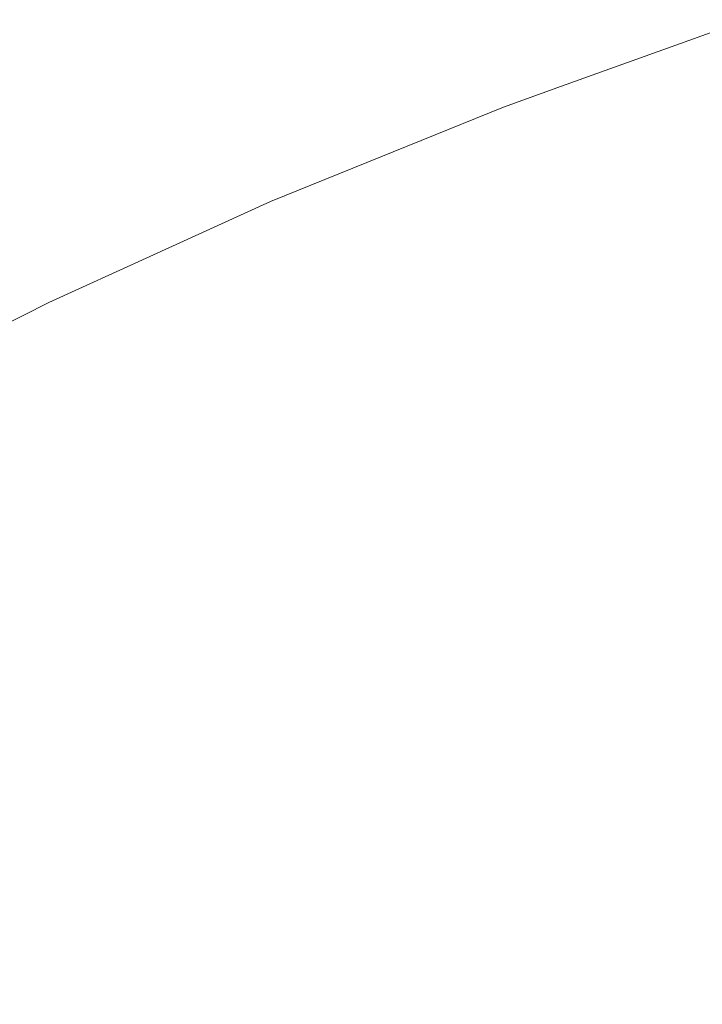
# Model space of a CAD drawing. Header units: centimetres. Extents: x -35.1 to 36.2, y 4.2 to 6.
# Tile 84 of 256: x -35.0314 to -35.0144, y 5.9667 to 5.9913. Entities that reach past the tile are written whole.
import ezdxf

# ---------------------------------------------------------------- set-up
doc = ezdxf.new("R2010")
doc.units = ezdxf.units.CM
doc.header["$LTSCALE"] = 2.54
doc.layers.add('Lucido design-1', color=7, linetype='Continuous')

# ---------------------------------------------------------------- blocks, each defined once
blk = doc.blocks.new('Gruppo-4-1')
at = {"color": 7, "linetype": 'Continuous', "lineweight": 9}
for points, invisible_edges in [([(-35.017889, 5.989631, -2312.419046), (-35.014303, 5.990911, -2312.419046), (-35.013273, 5.991314, -2312.42217), (-35.01791, 5.989652, -2312.42217)], 11), ([(-35.01791, 5.989652, -2312.42217), (-35.013273, 5.991314, -2312.42217), (-35.013273, 5.991314, -2313.02217), (-35.01791, 5.989652, -2313.02217)], 10), ([(-35.017889, 5.989631, -2313.025294), (-35.01791, 5.989652, -2313.02217), (-35.013273, 5.991314, -2313.02217), (-35.014303, 5.990911, -2313.025294)], 13), ([(-35.017802, 5.9895, -2312.415926), (-35.014221, 5.990778, -2312.415926), (-35.014303, 5.990911, -2312.419046), (-35.017889, 5.989631, -2312.419046)], 15), ([(-35.014303, 5.990911, -2313.025294), (-35.014221, 5.990778, -2313.028414), (-35.017802, 5.9895, -2313.028414), (-35.017889, 5.989631, -2313.025294)], 15), ([(-35.017657, 5.989282, -2312.412816), (-35.014085, 5.990557, -2312.412816), (-35.014221, 5.990778, -2312.415926), (-35.017802, 5.9895, -2312.415926)], 15), ([(-35.017657, 5.989282, -2313.031524), (-35.017802, 5.9895, -2313.028414), (-35.014221, 5.990778, -2313.028414), (-35.014085, 5.990557, -2313.031524)], 15), ([(-35.017455, 5.988977, -2312.409719), (-35.013895, 5.990248, -2312.409719), (-35.014085, 5.990557, -2312.412816), (-35.017657, 5.989282, -2312.412816)], 15), ([(-35.014085, 5.990557, -2313.031524), (-35.013895, 5.990248, -2313.034621), (-35.017455, 5.988977, -2313.034621), (-35.017657, 5.989282, -2313.031524)], 15), ([(-35.017197, 5.988587, -2312.40664), (-35.013652, 5.989853, -2312.40664), (-35.013895, 5.990248, -2312.409719), (-35.017455, 5.988977, -2312.409719)], 15), ([(-35.017197, 5.988587, -2313.0377), (-35.017455, 5.988977, -2313.034621), (-35.013895, 5.990248, -2313.034621), (-35.013652, 5.989853, -2313.0377)], 15), ([(-35.016882, 5.988113, -2312.403583), (-35.013357, 5.989372, -2312.403583), (-35.013652, 5.989853, -2312.40664), (-35.017197, 5.988587, -2312.40664)], 15), ([(-35.013652, 5.989853, -2313.0377), (-35.013357, 5.989372, -2313.040757), (-35.016882, 5.988113, -2313.040757), (-35.017197, 5.988587, -2313.0377)], 15), ([(-35.021398, 5.988281, -2312.419046), (-35.017889, 5.989631, -2312.419046), (-35.019361, 5.989131, -2312.42217)], 11), ([(-35.017889, 5.989631, -2312.419046), (-35.021398, 5.988281, -2312.419046), (-35.021306, 5.988152, -2312.415926), (-35.017802, 5.9895, -2312.415926)], 15), ([(-35.019361, 5.989131, -2313.02217), (-35.017889, 5.989631, -2313.025294), (-35.021398, 5.988281, -2313.025294)], 11), ([(-35.017889, 5.989631, -2313.025294), (-35.017802, 5.9895, -2313.028414), (-35.021306, 5.988152, -2313.028414), (-35.021398, 5.988281, -2313.025294)], 15), ([(-35.017802, 5.9895, -2312.415926), (-35.021306, 5.988152, -2312.415926), (-35.021153, 5.987937, -2312.412816), (-35.017657, 5.989282, -2312.412816)], 15), ([(-35.021153, 5.987937, -2313.031524), (-35.021306, 5.988152, -2313.028414), (-35.017802, 5.9895, -2313.028414), (-35.017657, 5.989282, -2313.031524)], 15), ([(-35.017889, 5.989631, -2312.419046), (-35.01791, 5.989652, -2312.42217), (-35.019361, 5.989131, -2312.42217)], 9), ([(-35.01791, 5.989652, -2313.02217), (-35.019361, 5.989131, -2313.02217), (-35.019361, 5.989131, -2312.42217), (-35.01791, 5.989652, -2312.42217)], 10), ([(-35.019361, 5.989131, -2313.02217), (-35.01791, 5.989652, -2313.02217), (-35.017889, 5.989631, -2313.025294)], 10), ([(-35.017657, 5.989282, -2312.412816), (-35.021153, 5.987937, -2312.412816), (-35.020939, 5.987637, -2312.409719), (-35.017455, 5.988977, -2312.409719)], 15), ([(-35.017657, 5.989282, -2313.031524), (-35.017455, 5.988977, -2313.034621), (-35.020939, 5.987637, -2313.034621), (-35.021153, 5.987937, -2313.031524)], 15), ([(-35.016513, 5.987556, -2312.400554), (-35.01301, 5.988807, -2312.400554), (-35.013357, 5.989372, -2312.403583), (-35.016882, 5.988113, -2312.403583)], 15), ([(-35.016513, 5.987556, -2313.043786), (-35.016882, 5.988113, -2313.040757), (-35.013357, 5.989372, -2313.040757), (-35.01301, 5.988807, -2313.043786)], 15), ([(-35.019361, 5.989131, -2312.42217), (-35.021418, 5.988297, -2312.42217), (-35.021398, 5.988281, -2312.419046)], 10), ([(-35.021418, 5.988297, -2312.42217), (-35.019361, 5.989131, -2312.42217), (-35.019361, 5.989131, -2313.02217), (-35.021418, 5.988297, -2313.02217)], 10), ([(-35.021398, 5.988281, -2313.025294), (-35.021418, 5.988297, -2313.02217), (-35.019361, 5.989131, -2313.02217)], 9), ([(-35.017455, 5.988977, -2312.409719), (-35.020939, 5.987637, -2312.409719), (-35.020665, 5.987253, -2312.40664), (-35.017197, 5.988587, -2312.40664)], 15), ([(-35.020665, 5.987253, -2313.0377), (-35.020939, 5.987637, -2313.034621), (-35.017455, 5.988977, -2313.034621), (-35.017197, 5.988587, -2313.0377)], 15), ([(-35.016089, 5.986918, -2312.397555), (-35.012612, 5.98816, -2312.397555), (-35.01301, 5.988807, -2312.400554), (-35.016513, 5.987556, -2312.400554)], 15), ([(-35.01301, 5.988807, -2313.043786), (-35.012612, 5.98816, -2313.046785), (-35.016089, 5.986918, -2313.046785), (-35.016513, 5.987556, -2313.043786)], 15), ([(-35.017197, 5.988587, -2312.40664), (-35.020665, 5.987253, -2312.40664), (-35.020332, 5.986786, -2312.403583), (-35.016882, 5.988113, -2312.403583)], 15), ([(-35.017197, 5.988587, -2313.0377), (-35.016882, 5.988113, -2313.040757), (-35.020332, 5.986786, -2313.040757), (-35.020665, 5.987253, -2313.0377)], 15), ([(-35.021418, 5.988297, -2312.42217), (-35.025179, 5.986771, -2312.42217), (-35.024828, 5.986865, -2312.419046)], 10), ([(-35.021418, 5.988297, -2313.02217), (-35.025179, 5.986771, -2313.02217), (-35.025179, 5.986771, -2312.42217), (-35.021418, 5.988297, -2312.42217)], 10), ([(-35.024828, 5.986865, -2313.025294), (-35.025179, 5.986771, -2313.02217), (-35.021418, 5.988297, -2313.02217)], 9), ([(-35.024828, 5.986865, -2312.419046), (-35.021398, 5.988281, -2312.419046), (-35.021418, 5.988297, -2312.42217)], 11), ([(-35.021418, 5.988297, -2313.02217), (-35.021398, 5.988281, -2313.025294), (-35.024828, 5.986865, -2313.025294)], 11), ([(-35.024731, 5.986738, -2312.415926), (-35.021306, 5.988152, -2312.415926), (-35.021398, 5.988281, -2312.419046), (-35.024828, 5.986865, -2312.419046)], 15), ([(-35.021398, 5.988281, -2313.025294), (-35.021306, 5.988152, -2313.028414), (-35.024731, 5.986738, -2313.028414), (-35.024828, 5.986865, -2313.025294)], 15), ([(-35.024569, 5.986527, -2312.412816), (-35.021153, 5.987937, -2312.412816), (-35.021306, 5.988152, -2312.415926), (-35.024731, 5.986738, -2312.415926)], 15), ([(-35.024569, 5.986527, -2313.031524), (-35.024731, 5.986738, -2313.028414), (-35.021306, 5.988152, -2313.028414), (-35.021153, 5.987937, -2313.031524)], 15), ([(-35.016882, 5.988113, -2312.403583), (-35.020332, 5.986786, -2312.403583), (-35.019941, 5.986238, -2312.400554), (-35.016513, 5.987556, -2312.400554)], 15), ([(-35.019941, 5.986238, -2313.043786), (-35.020332, 5.986786, -2313.040757), (-35.016882, 5.988113, -2313.040757), (-35.016513, 5.987556, -2313.043786)], 15), ([(-35.015613, 5.9862, -2312.39459), (-35.012164, 5.987431, -2312.39459), (-35.012612, 5.98816, -2312.397555), (-35.016089, 5.986918, -2312.397555)], 15), ([(-35.015613, 5.9862, -2313.04975), (-35.016089, 5.986918, -2313.046785), (-35.012612, 5.98816, -2313.046785), (-35.012164, 5.987431, -2313.04975)], 15), ([(-35.024343, 5.986232, -2312.409719), (-35.020939, 5.987637, -2312.409719), (-35.021153, 5.987937, -2312.412816), (-35.024569, 5.986527, -2312.412816)], 15), ([(-35.021153, 5.987937, -2313.031524), (-35.020939, 5.987637, -2313.034621), (-35.024343, 5.986232, -2313.034621), (-35.024569, 5.986527, -2313.031524)], 15), ([(-35.024055, 5.985854, -2312.40664), (-35.020665, 5.987253, -2312.40664), (-35.020939, 5.987637, -2312.409719), (-35.024343, 5.986232, -2312.409719)], 15), ([(-35.024055, 5.985854, -2313.0377), (-35.024343, 5.986232, -2313.034621), (-35.020939, 5.987637, -2313.034621), (-35.020665, 5.987253, -2313.0377)], 15), ([(-35.016513, 5.987556, -2312.400554), (-35.019941, 5.986238, -2312.400554), (-35.019492, 5.985609, -2312.397555), (-35.016089, 5.986918, -2312.397555)], 15), ([(-35.016513, 5.987556, -2313.043786), (-35.016089, 5.986918, -2313.046785), (-35.019492, 5.985609, -2313.046785), (-35.019941, 5.986238, -2313.043786)], 15), ([(-35.023703, 5.985395, -2312.403583), (-35.020332, 5.986786, -2312.403583), (-35.020665, 5.987253, -2312.40664), (-35.024055, 5.985854, -2312.40664)], 15), ([(-35.020665, 5.987253, -2313.0377), (-35.020332, 5.986786, -2313.040757), (-35.023703, 5.985395, -2313.040757), (-35.024055, 5.985854, -2313.0377)], 15), ([(-35.015085, 5.985404, -2312.391665), (-35.011668, 5.986624, -2312.391665), (-35.012164, 5.987431, -2312.39459), (-35.015613, 5.9862, -2312.39459)], 15), ([(-35.012164, 5.987431, -2313.04975), (-35.011668, 5.986624, -2313.052675), (-35.015085, 5.985404, -2313.052675), (-35.015613, 5.9862, -2313.04975)], 15), ([(-35.025179, 5.986771, -2312.42217), (-35.028195, 5.9854, -2312.42217), (-35.028174, 5.985386, -2312.419046)], 10), ([(-35.028195, 5.9854, -2312.42217), (-35.025179, 5.986771, -2312.42217), (-35.025179, 5.986771, -2313.02217), (-35.028195, 5.9854, -2313.02217)], 10), ([(-35.028174, 5.985386, -2313.025294), (-35.028195, 5.9854, -2313.02217), (-35.025179, 5.986771, -2313.02217)], 9), ([(-35.028174, 5.985386, -2312.419046), (-35.024828, 5.986865, -2312.419046), (-35.025179, 5.986771, -2312.42217)], 11), ([(-35.024828, 5.986865, -2312.419046), (-35.028174, 5.985386, -2312.419046), (-35.028072, 5.985262, -2312.415926), (-35.024731, 5.986738, -2312.415926)], 15), ([(-35.025179, 5.986771, -2313.02217), (-35.024828, 5.986865, -2313.025294), (-35.028174, 5.985386, -2313.025294)], 11), ([(-35.024828, 5.986865, -2313.025294), (-35.024731, 5.986738, -2313.028414), (-35.028072, 5.985262, -2313.028414), (-35.028174, 5.985386, -2313.025294)], 15), ([(-35.023291, 5.984855, -2312.400554), (-35.019941, 5.986238, -2312.400554), (-35.020332, 5.986786, -2312.403583), (-35.023703, 5.985395, -2312.403583)], 15), ([(-35.023291, 5.984855, -2313.043786), (-35.023703, 5.985395, -2313.040757), (-35.020332, 5.986786, -2313.040757), (-35.019941, 5.986238, -2313.043786)], 15), ([(-35.016089, 5.986918, -2312.397555), (-35.019492, 5.985609, -2312.397555), (-35.018987, 5.984902, -2312.39459), (-35.015613, 5.9862, -2312.39459)], 15), ([(-35.018987, 5.984902, -2313.04975), (-35.019492, 5.985609, -2313.046785), (-35.016089, 5.986918, -2313.046785), (-35.015613, 5.9862, -2313.04975)], 15), ([(-35.024731, 5.986738, -2312.415926), (-35.028072, 5.985262, -2312.415926), (-35.027903, 5.985054, -2312.412816), (-35.024569, 5.986527, -2312.412816)], 15), ([(-35.027903, 5.985054, -2313.031524), (-35.028072, 5.985262, -2313.028414), (-35.024731, 5.986738, -2313.028414), (-35.024569, 5.986527, -2313.031524)], 15), ([(-35.024569, 5.986527, -2312.412816), (-35.027903, 5.985054, -2312.412816), (-35.027666, 5.984764, -2312.409719), (-35.024343, 5.986232, -2312.409719)], 15), ([(-35.024569, 5.986527, -2313.031524), (-35.024343, 5.986232, -2313.034621), (-35.027666, 5.984764, -2313.034621), (-35.027903, 5.985054, -2313.031524)], 15), ([(-35.014507, 5.984533, -2312.388781), (-35.011125, 5.985741, -2312.388781), (-35.011668, 5.986624, -2312.391665), (-35.015085, 5.985404, -2312.391665)], 15), ([(-35.014507, 5.984533, -2313.055559), (-35.015085, 5.985404, -2313.052675), (-35.011668, 5.986624, -2313.052675), (-35.011125, 5.985741, -2313.055559)], 15), ([(-35.024343, 5.986232, -2312.409719), (-35.027666, 5.984764, -2312.409719), (-35.027362, 5.984393, -2312.40664), (-35.024055, 5.985854, -2312.40664)], 15), ([(-35.027362, 5.984393, -2313.0377), (-35.027666, 5.984764, -2313.034621), (-35.024343, 5.986232, -2313.034621), (-35.024055, 5.985854, -2313.0377)], 15), ([(-35.022818, 5.984236, -2312.397555), (-35.019492, 5.985609, -2312.397555), (-35.019941, 5.986238, -2312.400554), (-35.023291, 5.984855, -2312.400554)], 15), ([(-35.019941, 5.986238, -2313.043786), (-35.019492, 5.985609, -2313.046785), (-35.022818, 5.984236, -2313.046785), (-35.023291, 5.984855, -2313.043786)], 15), ([(-35.015613, 5.9862, -2312.39459), (-35.018987, 5.984902, -2312.39459), (-35.018428, 5.984118, -2312.391665), (-35.015085, 5.985404, -2312.391665)], 15), ([(-35.015613, 5.9862, -2313.04975), (-35.015085, 5.985404, -2313.052675), (-35.018428, 5.984118, -2313.052675), (-35.018987, 5.984902, -2313.04975)], 15), ([(-35.024055, 5.985854, -2312.40664), (-35.027362, 5.984393, -2312.40664), (-35.026993, 5.983941, -2312.403583), (-35.023703, 5.985395, -2312.403583)], 15), ([(-35.024055, 5.985854, -2313.0377), (-35.023703, 5.985395, -2313.040757), (-35.026993, 5.983941, -2313.040757), (-35.027362, 5.984393, -2313.0377)], 15), ([(-35.022285, 5.98354, -2312.39459), (-35.018987, 5.984902, -2312.39459), (-35.019492, 5.985609, -2312.397555), (-35.022818, 5.984236, -2312.397555)], 15), ([(-35.022285, 5.98354, -2313.04975), (-35.022818, 5.984236, -2313.046785), (-35.019492, 5.985609, -2313.046785), (-35.018987, 5.984902, -2313.04975)], 15), ([(-35.01388, 5.983589, -2312.385944), (-35.010536, 5.984783, -2312.385944), (-35.011125, 5.985741, -2312.388781), (-35.014507, 5.984533, -2312.388781)], 15), ([(-35.011125, 5.985741, -2313.055559), (-35.010536, 5.984783, -2313.058396), (-35.01388, 5.983589, -2313.058396), (-35.014507, 5.984533, -2313.055559)], 15), ([(-35.031329, 5.983726, -2312.415926), (-35.028072, 5.985262, -2312.415926), (-35.028174, 5.985386, -2312.419046), (-35.031436, 5.983849, -2312.419046)], 15), ([(-35.030717, 5.984254, -2312.42217), (-35.031436, 5.983849, -2312.419046), (-35.028174, 5.985386, -2312.419046)], 11), ([(-35.028174, 5.985386, -2313.025294), (-35.031436, 5.983849, -2313.025294), (-35.030717, 5.984254, -2313.02217)], 11), ([(-35.028174, 5.985386, -2313.025294), (-35.028072, 5.985262, -2313.028414), (-35.031329, 5.983726, -2313.028414), (-35.031436, 5.983849, -2313.025294)], 15), ([(-35.028174, 5.985386, -2312.419046), (-35.028195, 5.9854, -2312.42217), (-35.030717, 5.984254, -2312.42217)], 9), ([(-35.028195, 5.9854, -2313.02217), (-35.030717, 5.984254, -2313.02217), (-35.030717, 5.984254, -2312.42217), (-35.028195, 5.9854, -2312.42217)], 10), ([(-35.030717, 5.984254, -2313.02217), (-35.028195, 5.9854, -2313.02217), (-35.028174, 5.985386, -2313.025294)], 10), ([(-35.023703, 5.985395, -2312.403583), (-35.026993, 5.983941, -2312.403583), (-35.02656, 5.98341, -2312.400554), (-35.023291, 5.984855, -2312.400554)], 15), ([(-35.02656, 5.98341, -2313.043786), (-35.026993, 5.983941, -2313.040757), (-35.023703, 5.985395, -2313.040757), (-35.023291, 5.984855, -2313.043786)], 15), ([(-35.015085, 5.985404, -2312.391665), (-35.018428, 5.984118, -2312.391665), (-35.017816, 5.98326, -2312.388781), (-35.014507, 5.984533, -2312.388781)], 15), ([(-35.017816, 5.98326, -2313.055559), (-35.018428, 5.984118, -2313.052675), (-35.015085, 5.985404, -2313.052675), (-35.014507, 5.984533, -2313.055559)], 15), ([(-35.031151, 5.983522, -2312.412816), (-35.027903, 5.985054, -2312.412816), (-35.028072, 5.985262, -2312.415926), (-35.031329, 5.983726, -2312.415926)], 15), ([(-35.031151, 5.983522, -2313.031524), (-35.031329, 5.983726, -2313.028414), (-35.028072, 5.985262, -2313.028414), (-35.027903, 5.985054, -2313.031524)], 15), ([(-35.030903, 5.983237, -2312.409719), (-35.027666, 5.984764, -2312.409719), (-35.027903, 5.985054, -2312.412816), (-35.031151, 5.983522, -2312.412816)], 15), ([(-35.027903, 5.985054, -2313.031524), (-35.027666, 5.984764, -2313.034621), (-35.030903, 5.983237, -2313.034621), (-35.031151, 5.983522, -2313.031524)], 15), ([(-35.023291, 5.984855, -2312.400554), (-35.02656, 5.98341, -2312.400554), (-35.026063, 5.982802, -2312.397555), (-35.022818, 5.984236, -2312.397555)], 15), ([(-35.023291, 5.984855, -2313.043786), (-35.022818, 5.984236, -2313.046785), (-35.026063, 5.982802, -2313.046785), (-35.02656, 5.98341, -2313.043786)], 15), ([(-35.021696, 5.982769, -2312.391665), (-35.018428, 5.984118, -2312.391665), (-35.018987, 5.984902, -2312.39459), (-35.022285, 5.98354, -2312.39459)], 15), ([(-35.018987, 5.984902, -2313.04975), (-35.018428, 5.984118, -2313.052675), (-35.021696, 5.982769, -2313.052675), (-35.022285, 5.98354, -2313.04975)], 15), ([(-35.030586, 5.982873, -2312.40664), (-35.027362, 5.984393, -2312.40664), (-35.027666, 5.984764, -2312.409719), (-35.030903, 5.983237, -2312.409719)], 15), ([(-35.030586, 5.982873, -2313.0377), (-35.030903, 5.983237, -2313.034621), (-35.027666, 5.984764, -2313.034621), (-35.027362, 5.984393, -2313.0377)], 15), ([(-35.030199, 5.982429, -2312.403583), (-35.026993, 5.983941, -2312.403583), (-35.027362, 5.984393, -2312.40664), (-35.030586, 5.982873, -2312.40664)], 15), ([(-35.027362, 5.984393, -2313.0377), (-35.026993, 5.983941, -2313.040757), (-35.030199, 5.982429, -2313.040757), (-35.030586, 5.982873, -2313.0377)], 15), ([(-35.014507, 5.984533, -2312.388781), (-35.017816, 5.98326, -2312.388781), (-35.017153, 5.982331, -2312.385944), (-35.01388, 5.983589, -2312.385944)], 15), ([(-35.014507, 5.984533, -2313.055559), (-35.01388, 5.983589, -2313.058396), (-35.017153, 5.982331, -2313.058396), (-35.017816, 5.98326, -2313.055559)], 15), ([(-35.030717, 5.984254, -2312.42217), (-35.034636, 5.982275, -2312.42217), (-35.034609, 5.982255, -2312.419046), (-35.031436, 5.983849, -2312.419046)], 14), ([(-35.034636, 5.982275, -2312.42217), (-35.030717, 5.984254, -2312.42217), (-35.030717, 5.984254, -2313.02217), (-35.034636, 5.982275, -2313.02217)], 10), ([(-35.034609, 5.982255, -2313.025294), (-35.034636, 5.982275, -2313.02217), (-35.030717, 5.984254, -2313.02217), (-35.031436, 5.983849, -2313.025294)], 13), ([(-35.022818, 5.984236, -2312.397555), (-35.026063, 5.982802, -2312.397555), (-35.025504, 5.982118, -2312.39459), (-35.022285, 5.98354, -2312.39459)], 15), ([(-35.025504, 5.982118, -2313.04975), (-35.026063, 5.982802, -2313.046785), (-35.022818, 5.984236, -2313.046785), (-35.022285, 5.98354, -2313.04975)], 15), ([(-35.021051, 5.981925, -2312.388781), (-35.017816, 5.98326, -2312.388781), (-35.018428, 5.984118, -2312.391665), (-35.021696, 5.982769, -2312.391665)], 15), ([(-35.021051, 5.981925, -2313.055559), (-35.021696, 5.982769, -2313.052675), (-35.018428, 5.984118, -2313.052675), (-35.017816, 5.98326, -2313.055559)], 15), ([(-35.031436, 5.983849, -2312.419046), (-35.034609, 5.982255, -2312.419046), (-35.034498, 5.982135, -2312.415926), (-35.031329, 5.983726, -2312.415926)], 15), ([(-35.031436, 5.983849, -2313.025294), (-35.031329, 5.983726, -2313.028414), (-35.034498, 5.982135, -2313.028414), (-35.034609, 5.982255, -2313.025294)], 15), ([(-35.029745, 5.981908, -2312.400554), (-35.02656, 5.98341, -2312.400554), (-35.026993, 5.983941, -2312.403583), (-35.030199, 5.982429, -2312.403583)], 15), ([(-35.029745, 5.981908, -2313.043786), (-35.030199, 5.982429, -2313.040757), (-35.026993, 5.983941, -2313.040757), (-35.02656, 5.98341, -2313.043786)], 15), ([(-35.031329, 5.983726, -2312.415926), (-35.034498, 5.982135, -2312.415926), (-35.034312, 5.981935, -2312.412816), (-35.031151, 5.983522, -2312.412816)], 15), ([(-35.034312, 5.981935, -2313.031524), (-35.034498, 5.982135, -2313.028414), (-35.031329, 5.983726, -2313.028414), (-35.031151, 5.983522, -2313.031524)], 15), ([(-35.01388, 5.983589, -2312.385944), (-35.017153, 5.982331, -2312.385944), (-35.01644, 5.981331, -2312.383155), (-35.013207, 5.982575, -2312.383155)], 15), ([(-35.01644, 5.981331, -2313.061185), (-35.017153, 5.982331, -2313.058396), (-35.01388, 5.983589, -2313.058396), (-35.013207, 5.982575, -2313.061185)], 15), ([(-35.031151, 5.983522, -2312.412816), (-35.034312, 5.981935, -2312.412816), (-35.034054, 5.981655, -2312.409719), (-35.030903, 5.983237, -2312.409719)], 15), ([(-35.031151, 5.983522, -2313.031524), (-35.030903, 5.983237, -2313.034621), (-35.034054, 5.981655, -2313.034621), (-35.034312, 5.981935, -2313.031524)], 15), ([(-35.029225, 5.981311, -2312.397555), (-35.026063, 5.982802, -2312.397555), (-35.02656, 5.98341, -2312.400554), (-35.029745, 5.981908, -2312.400554)], 15), ([(-35.02656, 5.98341, -2313.043786), (-35.026063, 5.982802, -2313.046785), (-35.029225, 5.981311, -2313.046785), (-35.029745, 5.981908, -2313.043786)], 15), ([(-35.022285, 5.98354, -2312.39459), (-35.025504, 5.982118, -2312.39459), (-35.024885, 5.98136, -2312.391665), (-35.021696, 5.982769, -2312.391665)], 15), ([(-35.022285, 5.98354, -2313.04975), (-35.021696, 5.982769, -2313.052675), (-35.024885, 5.98136, -2313.052675), (-35.025504, 5.982118, -2313.04975)], 15), ([(-35.030903, 5.983237, -2312.409719), (-35.034054, 5.981655, -2312.409719), (-35.033722, 5.981298, -2312.40664), (-35.030586, 5.982873, -2312.40664)], 15), ([(-35.033722, 5.981298, -2313.0377), (-35.034054, 5.981655, -2313.034621), (-35.030903, 5.983237, -2313.034621), (-35.030586, 5.982873, -2313.0377)], 15), ([(-35.020351, 5.98101, -2312.385944), (-35.017153, 5.982331, -2312.385944), (-35.017816, 5.98326, -2312.388781), (-35.021051, 5.981925, -2312.388781)], 15), ([(-35.017816, 5.98326, -2313.055559), (-35.017153, 5.982331, -2313.058396), (-35.020351, 5.98101, -2313.058396), (-35.021051, 5.981925, -2313.055559)], 15), ([(-35.030586, 5.982873, -2312.40664), (-35.033722, 5.981298, -2312.40664), (-35.033319, 5.980863, -2312.403583), (-35.030199, 5.982429, -2312.403583)], 15), ([(-35.030586, 5.982873, -2313.0377), (-35.030199, 5.982429, -2313.040757), (-35.033319, 5.980863, -2313.040757), (-35.033722, 5.981298, -2313.0377)], 15), ([(-35.02864, 5.980639, -2312.39459), (-35.025504, 5.982118, -2312.39459), (-35.026063, 5.982802, -2312.397555), (-35.029225, 5.981311, -2312.397555)], 15), ([(-35.02864, 5.980639, -2313.04975), (-35.029225, 5.981311, -2313.046785), (-35.026063, 5.982802, -2313.046785), (-35.025504, 5.982118, -2313.04975)], 15), ([(-35.021696, 5.982769, -2312.391665), (-35.024885, 5.98136, -2312.391665), (-35.024207, 5.980531, -2312.388781), (-35.021051, 5.981925, -2312.388781)], 15), ([(-35.024207, 5.980531, -2313.055559), (-35.024885, 5.98136, -2313.052675), (-35.021696, 5.982769, -2313.052675), (-35.021051, 5.981925, -2313.055559)], 15), ([(-35.030199, 5.982429, -2312.403583), (-35.033319, 5.980863, -2312.403583), (-35.032846, 5.980351, -2312.400554), (-35.029745, 5.981908, -2312.400554)], 15), ([(-35.032846, 5.980351, -2313.043786), (-35.033319, 5.980863, -2313.040757), (-35.030199, 5.982429, -2313.040757), (-35.029745, 5.981908, -2313.043786)], 15), ([(-35.013207, 5.982575, -2312.383155), (-35.01644, 5.981331, -2312.383155), (-35.015679, 5.980265, -2312.380418), (-35.012489, 5.981492, -2312.380418)], 15), ([(-35.013207, 5.982575, -2313.061185), (-35.012489, 5.981492, -2313.063922), (-35.015679, 5.980265, -2313.063922), (-35.01644, 5.981331, -2313.061185)], 15), ([(-35.027992, 5.979895, -2312.391665), (-35.024885, 5.98136, -2312.391665), (-35.025504, 5.982118, -2312.39459), (-35.02864, 5.980639, -2312.39459)], 15), ([(-35.025504, 5.982118, -2313.04975), (-35.024885, 5.98136, -2313.052675), (-35.027992, 5.979895, -2313.052675), (-35.02864, 5.980639, -2313.04975)], 15), ([(-35.019599, 5.980027, -2312.383155), (-35.01644, 5.981331, -2312.383155), (-35.017153, 5.982331, -2312.385944), (-35.020351, 5.98101, -2312.385944)], 15), ([(-35.019599, 5.980027, -2313.061185), (-35.020351, 5.98101, -2313.058396), (-35.017153, 5.982331, -2313.058396), (-35.01644, 5.981331, -2313.061185)], 15), ([(-35.029745, 5.981908, -2312.400554), (-35.032846, 5.980351, -2312.400554), (-35.032303, 5.979766, -2312.397555), (-35.029225, 5.981311, -2312.397555)], 15), ([(-35.029745, 5.981908, -2313.043786), (-35.029225, 5.981311, -2313.046785), (-35.032303, 5.979766, -2313.046785), (-35.032846, 5.980351, -2313.043786)], 15), ([(-35.021051, 5.981925, -2312.388781), (-35.024207, 5.980531, -2312.388781), (-35.023472, 5.979631, -2312.385944), (-35.020351, 5.98101, -2312.385944)], 15), ([(-35.021051, 5.981925, -2313.055559), (-35.020351, 5.98101, -2313.058396), (-35.023472, 5.979631, -2313.058396), (-35.024207, 5.980531, -2313.055559)], 15), ([(-35.027282, 5.97908, -2312.388781), (-35.024207, 5.980531, -2312.388781), (-35.024885, 5.98136, -2312.391665), (-35.027992, 5.979895, -2312.391665)], 15), ([(-35.027282, 5.97908, -2313.055559), (-35.027992, 5.979895, -2313.052675), (-35.024885, 5.98136, -2313.052675), (-35.024207, 5.980531, -2313.055559)], 15), ([(-35.012489, 5.981492, -2312.380418), (-35.015679, 5.980265, -2312.380418), (-35.014873, 5.979135, -2312.377736), (-35.011728, 5.980345, -2312.377736)], 15), ([(-35.014873, 5.979135, -2313.066604), (-35.015679, 5.980265, -2313.063922), (-35.012489, 5.981492, -2313.063922), (-35.011728, 5.980345, -2313.066604)], 15), ([(-35.029225, 5.981311, -2312.397555), (-35.032303, 5.979766, -2312.397555), (-35.031692, 5.979107, -2312.39459), (-35.02864, 5.980639, -2312.39459)], 15), ([(-35.031692, 5.979107, -2313.04975), (-35.032303, 5.979766, -2313.046785), (-35.029225, 5.981311, -2313.046785), (-35.02864, 5.980639, -2313.04975)], 15), ([(-35.018797, 5.978978, -2312.380418), (-35.015679, 5.980265, -2312.380418), (-35.01644, 5.981331, -2312.383155), (-35.019599, 5.980027, -2312.383155)], 15), ([(-35.01644, 5.981331, -2313.061185), (-35.015679, 5.980265, -2313.063922), (-35.018797, 5.978978, -2313.063922), (-35.019599, 5.980027, -2313.061185)], 15), ([(-35.020351, 5.98101, -2312.385944), (-35.023472, 5.979631, -2312.385944), (-35.022682, 5.978665, -2312.383155), (-35.019599, 5.980027, -2312.383155)], 15), ([(-35.022682, 5.978665, -2313.061185), (-35.023472, 5.979631, -2313.058396), (-35.020351, 5.98101, -2313.058396), (-35.019599, 5.980027, -2313.061185)], 15), ([(-35.02864, 5.980639, -2312.39459), (-35.031692, 5.979107, -2312.39459), (-35.031016, 5.978377, -2312.391665), (-35.027992, 5.979895, -2312.391665)], 15), ([(-35.02864, 5.980639, -2313.04975), (-35.027992, 5.979895, -2313.052675), (-35.031016, 5.978377, -2313.052675), (-35.031692, 5.979107, -2313.04975)], 15), ([(-35.026513, 5.978197, -2312.385944), (-35.023472, 5.979631, -2312.385944), (-35.024207, 5.980531, -2312.388781), (-35.027282, 5.97908, -2312.388781)], 15), ([(-35.024207, 5.980531, -2313.055559), (-35.023472, 5.979631, -2313.058396), (-35.026513, 5.978197, -2313.058396), (-35.027282, 5.97908, -2313.055559)], 15), ([(-35.017947, 5.977866, -2312.377736), (-35.014873, 5.979135, -2312.377736), (-35.015679, 5.980265, -2312.380418), (-35.018797, 5.978978, -2312.380418)], 15), ([(-35.017947, 5.977866, -2313.066604), (-35.018797, 5.978978, -2313.063922), (-35.015679, 5.980265, -2313.063922), (-35.014873, 5.979135, -2313.066604)], 15), ([(-35.011728, 5.980345, -2312.377736), (-35.014873, 5.979135, -2312.377736), (-35.014023, 5.977943, -2312.375111), (-35.010925, 5.979135, -2312.375111)], 15), ([(-35.011728, 5.980345, -2313.066604), (-35.010925, 5.979135, -2313.069229), (-35.014023, 5.977943, -2313.069229), (-35.014873, 5.979135, -2313.066604)], 15), ([(-35.027992, 5.979895, -2312.391665), (-35.031016, 5.978377, -2312.391665), (-35.030275, 5.977578, -2312.388781), (-35.027282, 5.97908, -2312.388781)], 15), ([(-35.030275, 5.977578, -2313.055559), (-35.031016, 5.978377, -2313.052675), (-35.027992, 5.979895, -2313.052675), (-35.027282, 5.97908, -2313.055559)], 15), ([(-35.019599, 5.980027, -2312.383155), (-35.022682, 5.978665, -2312.383155), (-35.02184, 5.977634, -2312.380418), (-35.018797, 5.978978, -2312.380418)], 15), ([(-35.019599, 5.980027, -2313.061185), (-35.018797, 5.978978, -2313.063922), (-35.02184, 5.977634, -2313.063922), (-35.022682, 5.978665, -2313.061185)], 15), ([(-35.025686, 5.977248, -2312.383155), (-35.022682, 5.978665, -2312.383155), (-35.023472, 5.979631, -2312.385944), (-35.026513, 5.978197, -2312.385944)], 15), ([(-35.025686, 5.977248, -2313.061185), (-35.026513, 5.978197, -2313.058396), (-35.023472, 5.979631, -2313.058396), (-35.022682, 5.978665, -2313.061185)], 15), ([(-35.01705, 5.976693, -2312.375111), (-35.014023, 5.977943, -2312.375111), (-35.014873, 5.979135, -2312.377736), (-35.017947, 5.977866, -2312.377736)], 15), ([(-35.014873, 5.979135, -2313.066604), (-35.014023, 5.977943, -2313.069229), (-35.01705, 5.976693, -2313.069229), (-35.017947, 5.977866, -2313.066604)], 15), ([(-35.033955, 5.976809, -2312.391665), (-35.031016, 5.978377, -2312.391665), (-35.031692, 5.979107, -2312.39459), (-35.034658, 5.977524, -2312.39459)], 15), ([(-35.031692, 5.979107, -2313.04975), (-35.031016, 5.978377, -2313.052675), (-35.033955, 5.976809, -2313.052675), (-35.034658, 5.977524, -2313.04975)], 15), ([(-35.027282, 5.97908, -2312.388781), (-35.030275, 5.977578, -2312.388781), (-35.029473, 5.976711, -2312.385944), (-35.026513, 5.978197, -2312.385944)], 15), ([(-35.027282, 5.97908, -2313.055559), (-35.026513, 5.978197, -2313.058396), (-35.029473, 5.976711, -2313.058396), (-35.030275, 5.977578, -2313.055559)], 15), ([(-35.018797, 5.978978, -2312.380418), (-35.02184, 5.977634, -2312.380418), (-35.020946, 5.976541, -2312.377736), (-35.017947, 5.977866, -2312.377736)], 15), ([(-35.020946, 5.976541, -2313.066604), (-35.02184, 5.977634, -2313.063922), (-35.018797, 5.978978, -2313.063922), (-35.017947, 5.977866, -2313.066604)], 15), ([(-35.024805, 5.976236, -2312.380418), (-35.02184, 5.977634, -2312.380418), (-35.022682, 5.978665, -2312.383155), (-35.025686, 5.977248, -2312.383155)], 15), ([(-35.022682, 5.978665, -2313.061185), (-35.02184, 5.977634, -2313.063922), (-35.024805, 5.976236, -2313.063922), (-35.025686, 5.977248, -2313.061185)], 15), ([(-35.033184, 5.976025, -2312.388781), (-35.030275, 5.977578, -2312.388781), (-35.031016, 5.978377, -2312.391665), (-35.033955, 5.976809, -2312.391665)], 15), ([(-35.033184, 5.976025, -2313.055559), (-35.033955, 5.976809, -2313.052675), (-35.031016, 5.978377, -2313.052675), (-35.030275, 5.977578, -2313.055559)], 15), ([(-35.026513, 5.978197, -2312.385944), (-35.029473, 5.976711, -2312.385944), (-35.02861, 5.97578, -2312.383155), (-35.025686, 5.977248, -2312.383155)], 15), ([(-35.02861, 5.97578, -2313.061185), (-35.029473, 5.976711, -2313.058396), (-35.026513, 5.978197, -2313.058396), (-35.025686, 5.977248, -2313.061185)], 15), ([(-35.01611, 5.975464, -2312.372546), (-35.013131, 5.976693, -2312.372546), (-35.014023, 5.977943, -2312.375111), (-35.01705, 5.976693, -2312.375111)], 15), ([(-35.01705, 5.976693, -2313.069229), (-35.014023, 5.977943, -2313.069229), (-35.013131, 5.976693, -2313.071794), (-35.01611, 5.975464, -2313.071794)], 15), ([(-35.017947, 5.977866, -2312.377736), (-35.020946, 5.976541, -2312.377736), (-35.020005, 5.975388, -2312.375111), (-35.01705, 5.976693, -2312.375111)], 15), ([(-35.017947, 5.977866, -2313.066604), (-35.01705, 5.976693, -2313.069229), (-35.020005, 5.975388, -2313.069229), (-35.020946, 5.976541, -2313.066604)], 15), ([(-35.032349, 5.975177, -2312.385944), (-35.029473, 5.976711, -2312.385944), (-35.030275, 5.977578, -2312.388781), (-35.033184, 5.976025, -2312.388781)], 15), ([(-35.030275, 5.977578, -2313.055559), (-35.029473, 5.976711, -2313.058396), (-35.032349, 5.975177, -2313.058396), (-35.033184, 5.976025, -2313.055559)], 15), ([(-35.023869, 5.975162, -2312.377736), (-35.020946, 5.976541, -2312.377736), (-35.02184, 5.977634, -2312.380418), (-35.024805, 5.976236, -2312.380418)], 15), ([(-35.023869, 5.975162, -2313.066604), (-35.024805, 5.976236, -2313.063922), (-35.02184, 5.977634, -2313.063922), (-35.020946, 5.976541, -2313.066604)], 15), ([(-35.025686, 5.977248, -2312.383155), (-35.02861, 5.97578, -2312.383155), (-35.02769, 5.974787, -2312.380418), (-35.024805, 5.976236, -2312.380418)], 15), ([(-35.025686, 5.977248, -2313.061185), (-35.024805, 5.976236, -2313.063922), (-35.02769, 5.974787, -2313.063922), (-35.02861, 5.97578, -2313.061185)], 15), ([(-35.031451, 5.974264, -2312.383155), (-35.02861, 5.97578, -2312.383155), (-35.029473, 5.976711, -2312.385944), (-35.032349, 5.975177, -2312.385944)], 15), ([(-35.031451, 5.974264, -2313.061185), (-35.032349, 5.975177, -2313.058396), (-35.029473, 5.976711, -2313.058396), (-35.02861, 5.97578, -2313.061185)], 15), ([(-35.01705, 5.976693, -2312.375111), (-35.020005, 5.975388, -2312.375111), (-35.019017, 5.974179, -2312.372546), (-35.01611, 5.975464, -2312.372546)], 15), ([(-35.01611, 5.975464, -2313.071794), (-35.019017, 5.974179, -2313.071794), (-35.020005, 5.975388, -2313.069229), (-35.01705, 5.976693, -2313.069229)], 15), ([(-35.015128, 5.974179, -2312.370043), (-35.0122, 5.975388, -2312.370043), (-35.013131, 5.976693, -2312.372546), (-35.01611, 5.975464, -2312.372546)], 15), ([(-35.01611, 5.975464, -2313.071794), (-35.013131, 5.976693, -2313.071794), (-35.0122, 5.975388, -2313.074297), (-35.015128, 5.974179, -2313.074297)], 15), ([(-35.022884, 5.974031, -2312.375111), (-35.020005, 5.975388, -2312.375111), (-35.020946, 5.976541, -2312.377736), (-35.023869, 5.975162, -2312.377736)], 15), ([(-35.020946, 5.976541, -2313.066604), (-35.020005, 5.975388, -2313.069229), (-35.022884, 5.974031, -2313.069229), (-35.023869, 5.975162, -2313.066604)], 15), ([(-35.024805, 5.976236, -2312.380418), (-35.02769, 5.974787, -2312.380418), (-35.026714, 5.973734, -2312.377736), (-35.023869, 5.975162, -2312.377736)], 15), ([(-35.026714, 5.973734, -2313.066604), (-35.02769, 5.974787, -2313.063922), (-35.024805, 5.976236, -2313.063922), (-35.023869, 5.975162, -2313.066604)], 15), ([(-35.030494, 5.973291, -2312.380418), (-35.02769, 5.974787, -2312.380418), (-35.02861, 5.97578, -2312.383155), (-35.031451, 5.974264, -2312.383155)], 15), ([(-35.02861, 5.97578, -2313.061185), (-35.02769, 5.974787, -2313.063922), (-35.030494, 5.973291, -2313.063922), (-35.031451, 5.974264, -2313.061185)], 15), ([(-35.01611, 5.975464, -2312.372546), (-35.019017, 5.974179, -2312.372546), (-35.017985, 5.972917, -2312.370043), (-35.015128, 5.974179, -2312.370043)], 15), ([(-35.015128, 5.974179, -2313.074297), (-35.017985, 5.972917, -2313.074297), (-35.019017, 5.974179, -2313.071794), (-35.01611, 5.975464, -2313.071794)], 15), ([(-35.02185, 5.972843, -2312.372546), (-35.019017, 5.974179, -2312.372546), (-35.020005, 5.975388, -2312.375111), (-35.022884, 5.974031, -2312.375111)], 15), ([(-35.022884, 5.974031, -2313.069229), (-35.020005, 5.975388, -2313.069229), (-35.019017, 5.974179, -2313.071794), (-35.02185, 5.972843, -2313.071794)], 15), ([(-35.014107, 5.972843, -2312.367604), (-35.011231, 5.974031, -2312.367604), (-35.0122, 5.975388, -2312.370043), (-35.015128, 5.974179, -2312.370043)], 15), ([(-35.015128, 5.974179, -2313.074297), (-35.0122, 5.975388, -2313.074297), (-35.011231, 5.974031, -2313.076736), (-35.014107, 5.972843, -2313.076736)], 15), ([(-35.023869, 5.975162, -2312.377736), (-35.026714, 5.973734, -2312.377736), (-35.025685, 5.972624, -2312.375111), (-35.022884, 5.974031, -2312.375111)], 15), ([(-35.023869, 5.975162, -2313.066604), (-35.022884, 5.974031, -2313.069229), (-35.025685, 5.972624, -2313.069229), (-35.026714, 5.973734, -2313.066604)], 15), ([(-35.029478, 5.972259, -2312.377736), (-35.026714, 5.973734, -2312.377736), (-35.02769, 5.974787, -2312.380418), (-35.030494, 5.973291, -2312.380418)], 15), ([(-35.029478, 5.972259, -2313.066604), (-35.030494, 5.973291, -2313.063922), (-35.02769, 5.974787, -2313.063922), (-35.026714, 5.973734, -2313.066604)], 15), ([(-35.031451, 5.974264, -2312.383155), (-35.034208, 5.972703, -2312.383155), (-35.033215, 5.97175, -2312.380418), (-35.030494, 5.973291, -2312.380418)], 15), ([(-35.031451, 5.974264, -2313.061185), (-35.030494, 5.973291, -2313.063922), (-35.033215, 5.97175, -2313.063922), (-35.034208, 5.972703, -2313.061185)], 15), ([(-35.022884, 5.974031, -2312.375111), (-35.025685, 5.972624, -2312.375111), (-35.024606, 5.971459, -2312.372546), (-35.02185, 5.972843, -2312.372546)], 15), ([(-35.02185, 5.972843, -2313.071794), (-35.024606, 5.971459, -2313.071794), (-35.025685, 5.972624, -2313.069229), (-35.022884, 5.974031, -2313.069229)], 15), ([(-35.02077, 5.971604, -2312.370043), (-35.017985, 5.972917, -2312.370043), (-35.019017, 5.974179, -2312.372546), (-35.02185, 5.972843, -2312.372546)], 15), ([(-35.02185, 5.972843, -2313.071794), (-35.019017, 5.974179, -2313.071794), (-35.017985, 5.972917, -2313.074297), (-35.02077, 5.971604, -2313.074297)], 15), ([(-35.015128, 5.974179, -2312.370043), (-35.017985, 5.972917, -2312.370043), (-35.016913, 5.971604, -2312.367604), (-35.014107, 5.972843, -2312.367604)], 15), ([(-35.014107, 5.972843, -2313.076736), (-35.016913, 5.971604, -2313.076736), (-35.017985, 5.972917, -2313.074297), (-35.015128, 5.974179, -2313.074297)], 15), ([(-35.028408, 5.971171, -2312.375111), (-35.025685, 5.972624, -2312.375111), (-35.026714, 5.973734, -2312.377736), (-35.029478, 5.972259, -2312.377736)], 15), ([(-35.026714, 5.973734, -2313.066604), (-35.025685, 5.972624, -2313.069229), (-35.028408, 5.971171, -2313.069229), (-35.029478, 5.972259, -2313.066604)], 15), ([(-35.030494, 5.973291, -2312.380418), (-35.033215, 5.97175, -2312.380418), (-35.032161, 5.97074, -2312.377736), (-35.029478, 5.972259, -2312.377736)], 15), ([(-35.032161, 5.97074, -2313.066604), (-35.033215, 5.97175, -2313.063922), (-35.030494, 5.973291, -2313.063922), (-35.029478, 5.972259, -2313.066604)], 15), ([(-35.02185, 5.972843, -2312.372546), (-35.024606, 5.971459, -2312.372546), (-35.02348, 5.970243, -2312.370043), (-35.02077, 5.971604, -2312.370043)], 15), ([(-35.02077, 5.971604, -2313.074297), (-35.02348, 5.970243, -2313.074297), (-35.024606, 5.971459, -2313.071794), (-35.02185, 5.972843, -2313.071794)], 15), ([(-35.019647, 5.970314, -2312.367604), (-35.016913, 5.971604, -2312.367604), (-35.017985, 5.972917, -2312.370043), (-35.02077, 5.971604, -2312.370043)], 15), ([(-35.02077, 5.971604, -2313.074297), (-35.017985, 5.972917, -2313.074297), (-35.016913, 5.971604, -2313.076736), (-35.019647, 5.970314, -2313.076736)], 15), ([(-35.014107, 5.972843, -2312.367604), (-35.016913, 5.971604, -2312.367604), (-35.015801, 5.970243, -2312.36523), (-35.013048, 5.971459, -2312.36523)], 15), ([(-35.013048, 5.971459, -2313.079109), (-35.015801, 5.970243, -2313.079109), (-35.016913, 5.971604, -2313.076736), (-35.014107, 5.972843, -2313.076736)], 15), ([(-35.027285, 5.97003, -2312.372546), (-35.024606, 5.971459, -2312.372546), (-35.025685, 5.972624, -2312.375111), (-35.028408, 5.971171, -2312.375111)], 15), ([(-35.028408, 5.971171, -2313.069229), (-35.025685, 5.972624, -2313.069229), (-35.024606, 5.971459, -2313.071794), (-35.027285, 5.97003, -2313.071794)], 15), ([(-35.029478, 5.972259, -2312.377736), (-35.032161, 5.97074, -2312.377736), (-35.03105, 5.969675, -2312.375111), (-35.028408, 5.971171, -2312.375111)], 15), ([(-35.029478, 5.972259, -2313.066604), (-35.028408, 5.971171, -2313.069229), (-35.03105, 5.969675, -2313.069229), (-35.032161, 5.97074, -2313.066604)], 15), ([(-35.02077, 5.971604, -2312.370043), (-35.02348, 5.970243, -2312.370043), (-35.022308, 5.968978, -2312.367604), (-35.019647, 5.970314, -2312.367604)], 15), ([(-35.019647, 5.970314, -2313.076736), (-35.022308, 5.968978, -2313.076736), (-35.02348, 5.970243, -2313.074297), (-35.02077, 5.971604, -2313.074297)], 15), ([(-35.018483, 5.968978, -2312.36523), (-35.015801, 5.970243, -2312.36523), (-35.016913, 5.971604, -2312.367604), (-35.019647, 5.970314, -2312.367604)], 15), ([(-35.019647, 5.970314, -2313.076736), (-35.016913, 5.971604, -2313.076736), (-35.015801, 5.970243, -2313.079109), (-35.018483, 5.968978, -2313.079109)], 15), ([(-35.026113, 5.968838, -2312.370043), (-35.02348, 5.970243, -2312.370043), (-35.024606, 5.971459, -2312.372546), (-35.027285, 5.97003, -2312.372546)], 15), ([(-35.027285, 5.97003, -2313.071794), (-35.024606, 5.971459, -2313.071794), (-35.02348, 5.970243, -2313.074297), (-35.026113, 5.968838, -2313.074297)], 15), ([(-35.013048, 5.971459, -2312.36523), (-35.015801, 5.970243, -2312.36523), (-35.014653, 5.968838, -2312.362924), (-35.011955, 5.97003, -2312.362924)], 15), ([(-35.011955, 5.97003, -2313.081416), (-35.014653, 5.968838, -2313.081416), (-35.015801, 5.970243, -2313.079109), (-35.013048, 5.971459, -2313.079109)], 15), ([(-35.028408, 5.971171, -2312.375111), (-35.03105, 5.969675, -2312.375111), (-35.029885, 5.968558, -2312.372546), (-35.027285, 5.97003, -2312.372546)], 15), ([(-35.027285, 5.97003, -2313.071794), (-35.029885, 5.968558, -2313.071794), (-35.03105, 5.969675, -2313.069229), (-35.028408, 5.971171, -2313.069229)], 15), ([(-35.033611, 5.96814, -2312.375111), (-35.03105, 5.969675, -2312.375111), (-35.032161, 5.97074, -2312.377736), (-35.034761, 5.969181, -2312.377736)], 15), ([(-35.032161, 5.97074, -2313.066604), (-35.03105, 5.969675, -2313.069229), (-35.033611, 5.96814, -2313.069229), (-35.034761, 5.969181, -2313.066604)], 15), ([(-35.019647, 5.970314, -2312.367604), (-35.022308, 5.968978, -2312.367604), (-35.021093, 5.967668, -2312.36523), (-35.018483, 5.968978, -2312.36523)], 15), ([(-35.018483, 5.968978, -2313.079109), (-35.021093, 5.967668, -2313.079109), (-35.022308, 5.968978, -2313.076736), (-35.019647, 5.970314, -2313.076736)], 15), ([(-35.024894, 5.967598, -2312.367604), (-35.022308, 5.968978, -2312.367604), (-35.02348, 5.970243, -2312.370043), (-35.026113, 5.968838, -2312.370043)], 15), ([(-35.026113, 5.968838, -2313.074297), (-35.02348, 5.970243, -2313.074297), (-35.022308, 5.968978, -2313.076736), (-35.024894, 5.967598, -2313.076736)], 15), ([(-35.017281, 5.967598, -2312.362924), (-35.014653, 5.968838, -2312.362924), (-35.015801, 5.970243, -2312.36523), (-35.018483, 5.968978, -2312.36523)], 15), ([(-35.018483, 5.968978, -2313.079109), (-35.015801, 5.970243, -2313.079109), (-35.014653, 5.968838, -2313.081416), (-35.017281, 5.967598, -2313.081416)], 15), ([(-35.027285, 5.97003, -2312.372546), (-35.029885, 5.968558, -2312.372546), (-35.028668, 5.967391, -2312.370043), (-35.026113, 5.968838, -2312.370043)], 15), ([(-35.026113, 5.968838, -2313.074297), (-35.028668, 5.967391, -2313.074297), (-35.029885, 5.968558, -2313.071794), (-35.027285, 5.97003, -2313.071794)], 15), ([(-35.011955, 5.97003, -2312.362924), (-35.014653, 5.968838, -2312.362924), (-35.013471, 5.967391, -2312.360685), (-35.01083, 5.968558, -2312.360685)], 15), ([(-35.01083, 5.968558, -2313.083655), (-35.013471, 5.967391, -2313.083655), (-35.014653, 5.968838, -2313.081416), (-35.011955, 5.97003, -2313.081416)], 15), ([(-35.032405, 5.967047, -2312.372546), (-35.029885, 5.968558, -2312.372546), (-35.03105, 5.969675, -2312.375111), (-35.033611, 5.96814, -2312.375111)], 15), ([(-35.032405, 5.967047, -2313.071794), (-35.033611, 5.96814, -2313.069229), (-35.03105, 5.969675, -2313.069229), (-35.029885, 5.968558, -2313.071794)], 15), ([(-35.026113, 5.968838, -2312.370043), (-35.028668, 5.967391, -2312.370043), (-35.027403, 5.966178, -2312.367604), (-35.024894, 5.967598, -2312.367604)], 15), ([(-35.024894, 5.967598, -2313.076736), (-35.027403, 5.966178, -2313.076736), (-35.028668, 5.967391, -2313.074297), (-35.026113, 5.968838, -2313.074297)], 15), ([(-35.02363, 5.966314, -2312.36523), (-35.021093, 5.967668, -2312.36523), (-35.022308, 5.968978, -2312.367604), (-35.024894, 5.967598, -2312.367604)], 15), ([(-35.024894, 5.967598, -2313.076736), (-35.022308, 5.968978, -2313.076736), (-35.021093, 5.967668, -2313.079109), (-35.02363, 5.966314, -2313.079109)], 15), ([(-35.018483, 5.968978, -2312.36523), (-35.021093, 5.967668, -2312.36523), (-35.019839, 5.966314, -2312.362924), (-35.017281, 5.967598, -2312.362924)], 15), ([(-35.017281, 5.967598, -2313.081416), (-35.019839, 5.966314, -2313.081416), (-35.021093, 5.967668, -2313.079109), (-35.018483, 5.968978, -2313.079109)], 15), ([(-35.016044, 5.966178, -2312.360685), (-35.013471, 5.967391, -2312.360685), (-35.014653, 5.968838, -2312.362924), (-35.017281, 5.967598, -2312.362924)], 15), ([(-35.017281, 5.967598, -2313.081416), (-35.014653, 5.968838, -2313.081416), (-35.013471, 5.967391, -2313.083655), (-35.016044, 5.966178, -2313.083655)], 15), ([(-35.031145, 5.965906, -2312.370043), (-35.028668, 5.967391, -2312.370043), (-35.029885, 5.968558, -2312.372546), (-35.032405, 5.967047, -2312.372546)], 15), ([(-35.029885, 5.968558, -2313.071794), (-35.028668, 5.967391, -2313.074297), (-35.031145, 5.965906, -2313.074297), (-35.032405, 5.967047, -2313.071794)], 15), ([(-35.024894, 5.967598, -2312.367604), (-35.027403, 5.966178, -2312.367604), (-35.026092, 5.96492, -2312.36523), (-35.02363, 5.966314, -2312.36523)], 15), ([(-35.02363, 5.966314, -2313.079109), (-35.026092, 5.96492, -2313.079109), (-35.027403, 5.966178, -2313.076736), (-35.024894, 5.967598, -2313.076736)], 15), ([(-35.022325, 5.964988, -2312.362924), (-35.019839, 5.966314, -2312.362924), (-35.021093, 5.967668, -2312.36523), (-35.02363, 5.966314, -2312.36523)], 15), ([(-35.02363, 5.966314, -2313.079109), (-35.021093, 5.967668, -2313.079109), (-35.019839, 5.966314, -2313.081416), (-35.022325, 5.964988, -2313.081416)], 15), ([(-35.017281, 5.967598, -2312.362924), (-35.019839, 5.966314, -2312.362924), (-35.018548, 5.96492, -2312.360685), (-35.016044, 5.966178, -2312.360685)], 15), ([(-35.016044, 5.966178, -2313.083655), (-35.018548, 5.96492, -2313.083655), (-35.019839, 5.966314, -2313.081416), (-35.017281, 5.967598, -2313.081416)], 15), ([(-35.029835, 5.964719, -2312.367604), (-35.027403, 5.966178, -2312.367604), (-35.028668, 5.967391, -2312.370043), (-35.031145, 5.965906, -2312.370043)], 15), ([(-35.031145, 5.965906, -2313.074297), (-35.028668, 5.967391, -2313.074297), (-35.027403, 5.966178, -2313.076736), (-35.029835, 5.964719, -2313.076736)], 15), ([(-35.014773, 5.964719, -2312.358516), (-35.012257, 5.965906, -2312.358516), (-35.013471, 5.967391, -2312.360685), (-35.016044, 5.966178, -2312.360685)], 15), ([(-35.016044, 5.966178, -2313.083655), (-35.013471, 5.967391, -2313.083655), (-35.012257, 5.965906, -2313.085824), (-35.014773, 5.964719, -2313.085824)], 15), ([(-35.032405, 5.967047, -2312.372546), (-35.034843, 5.9655, -2312.372546), (-35.033542, 5.964385, -2312.370043), (-35.031145, 5.965906, -2312.370043)], 15), ([(-35.032405, 5.967047, -2313.071794), (-35.031145, 5.965906, -2313.074297), (-35.033542, 5.964385, -2313.074297), (-35.034843, 5.9655, -2313.071794)], 15)]:
    blk.add_3dface(points, dxfattribs=dict(at, invisible_edges=invisible_edges))

msp = doc.modelspace()

# ---------------------------------------------------------------- block references
at = {"layer": 'Lucido design-1', "color": 7}
msp.add_blockref('Gruppo-4-1', (0, 0), dxfattribs=at)

doc.saveas('drawing.dxf')
